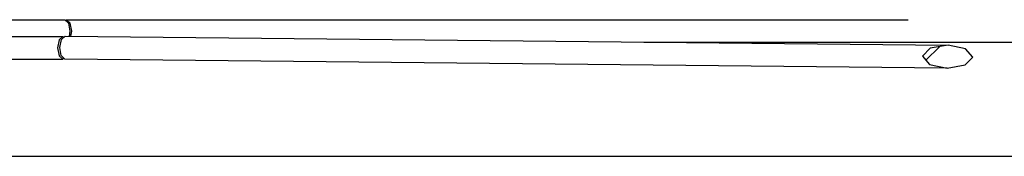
# Model space of a CAD drawing. Header units: millimetres. Extents: x -288865 to 11255, y 102926 to 380857.
# Tile 139 of 142: x -150901 to -150384, y 362288 to 362360. Entities that reach past the tile are written whole.
import ezdxf

# ---------------------------------------------------------------- set-up
doc = ezdxf.new("R2010")
doc.units = ezdxf.units.MM
doc.header["$MEASUREMENT"] = 0
for name, color, linetype in [('TS_INNE_OBIEKTY', 7, 'Continuous'), ('TS_LINIE_WIDOCZNE', 7, 'Continuous'), ('TS_WYPELNIENIE', 7, 'Continuous')]:
    doc.layers.add(name, color=color, linetype=linetype)

# ---------------------------------------------------------------- blocks, each defined once
blk = doc.blocks.new('Part-66156026-1353 - 1303')
at = {"layer": 'TS_LINIE_WIDOCZNE', "color": 1, "linetype": 'Continuous'}
for p, q in [((45802.66045307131, 4293.463323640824), (45803.47241139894, 4297.705962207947)), ((45803.47241139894, 4297.705962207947), (45805.44016515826, 4299.463320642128)), ((45805.44016515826, 4299.463320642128), (46079.77094193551, 4299.772920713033)), ((46077.80318817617, 4298.015562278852), (46076.99122984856, 4293.77292371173)), ((46079.77094193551, 4299.772920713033), (46077.80318817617, 4298.015562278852)), ((46080.39178699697, 4299.219332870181), (46079.77094193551, 4299.772920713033)), ((45803.47992435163, 4289.220685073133), (45802.66045307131, 4293.463323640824)), ((46076.99122984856, 4293.77292371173), (46077.81070112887, 4289.530285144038)), ((45805.45079007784, 4287.463326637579), (45803.47992435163, 4289.220685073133)), ((45805.45079007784, 4287.463326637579), (46079.78156685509, 4287.772926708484)), ((46077.81070112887, 4289.530285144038), (46079.78156685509, 4287.772926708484)), ((46079.78156685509, 4287.772926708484), (46080.3777439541, 4288.305359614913))]:
    blk.add_line(p, q, dxfattribs=at)
blk = doc.blocks.new('Part-66156026-1354 - 1303')
at = {"layer": 'TS_LINIE_WIDOCZNE', "color": 1, "linetype": 'Continuous'}
for p, q in [((45851.40097757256, 4308.51895534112), (46080.81252184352, 4308.452439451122)), ((46080.81252184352, 4308.452439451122), (46082.74992717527, 4306.695080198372)), ((46082.74992717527, 4306.695080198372), (46083.55162027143, 4302.452439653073)), ((46083.55162027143, 4302.452439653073), (46083.04794179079, 4299.793380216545))]:
    blk.add_line(p, q, dxfattribs=at)
blk = doc.blocks.new('Part-66156026-1394 - 1303')
at = {"layer": 'TS_WYPELNIENIE', "linetype": 'Continuous'}
h = blk.add_hatch(dxfattribs=at)
h.set_pattern_fill('', color=256, scale=10, style=0, pattern_type=0)
h.set_pattern_definition([(45, (46554.39786088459, 4293.200035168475), (-22.45064030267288, 22.45064030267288), [])])
h.paths.add_polyline_path([(46558.10259769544, 4288.898555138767), (46554.39786088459, 4293.200035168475), (46545.14145259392, 4295.102803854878), (46535.75565126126, 4293.492245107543), (46531.73853201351, 4289.311802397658), (46535.44326882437, 4285.01032236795), (46544.69967711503, 4283.107553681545), (46554.08547844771, 4284.718112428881)])
at = {"layer": 'TS_INNE_OBIEKTY', "color": 1, "linetype": 'Continuous'}
for p, q in [((46535.75565126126, 4293.492245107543), (46531.73853201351, 4289.311802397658)), ((46545.14145259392, 4295.102803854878), (46535.75565126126, 4293.492245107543)), ((46554.39786088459, 4293.200035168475), (46545.14145259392, 4295.102803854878)), ((46558.10259769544, 4288.898555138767), (46554.39786088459, 4293.200035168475)), ((46531.73853201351, 4289.311802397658), (46535.44326882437, 4285.01032236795)), ((46554.08547844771, 4284.718112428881), (46558.10259769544, 4288.898555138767)), ((46535.44326882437, 4285.01032236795), (46544.69967711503, 4283.107553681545)), ((46544.69967711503, 4283.107553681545), (46554.08547844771, 4284.718112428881))]:
    blk.add_line(p, q, dxfattribs=at)
at = {"layer": 'TS_LINIE_WIDOCZNE', "color": 1, "linetype": 'Continuous'}
for p, q in [((46078.25803053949, 4293.914950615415), (46079.12394731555, 4298.127380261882)), ((46079.12394731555, 4298.127380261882), (46081.08147570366, 4299.813341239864)), ((46081.08147570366, 4299.813341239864), (46545.14145259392, 4295.102803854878)), ((46078.99096767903, 4289.643636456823), (46078.25803053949, 4293.914950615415)), ((46080.89341409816, 4287.815515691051), (46078.99096767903, 4289.643636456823)), ((46544.69967711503, 4283.107553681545), (46080.89341409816, 4287.815515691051))]:
    blk.add_line(p, q, dxfattribs=at)
blk = doc.blocks.new('Part-66156026-1395 - 1303')
at = {"layer": 'TS_LINIE_WIDOCZNE', "color": 1, "linetype": 'Continuous'}
for p, q in [((46081.80461210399, 4308.450754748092), (46081.32352341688, 4307.986683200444)), ((46081.80461210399, 4308.450754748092), (46524.13308447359, 4308.450839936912)), ((46083.72633958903, 4306.764724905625), (46081.80461210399, 4308.450754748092)), ((46084.54883872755, 4302.552123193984), (46083.72633958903, 4306.764724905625)), ((46084.05711744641, 4299.783136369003), (46084.54883872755, 4302.552123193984))]:
    blk.add_line(p, q, dxfattribs=at)
blk = doc.blocks.new('Part-66156026-1467 - 1303')
at = {"layer": 'TS_LINIE_WIDOCZNE', "color": 1, "linetype": 'Continuous'}
for p, q in [((46385.17006847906, 4296.726626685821), (49444.82995371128, 4296.726626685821)), ((45787.05000019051, 4236.726626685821), (47787.59496200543, 4236.726626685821))]:
    blk.add_line(p, q, dxfattribs=at)

msp = doc.modelspace()

# ---------------------------------------------------------------- block references
for name in ['Part-66156026-1354 - 1303', 'Part-66156026-1395 - 1303', 'Part-66156026-1467 - 1303', 'Part-66156026-1353 - 1303', 'Part-66156026-1394 - 1303']:
    msp.add_blockref(name, (-196958.5679124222, 358051.3271437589))

doc.saveas('drawing.dxf')
